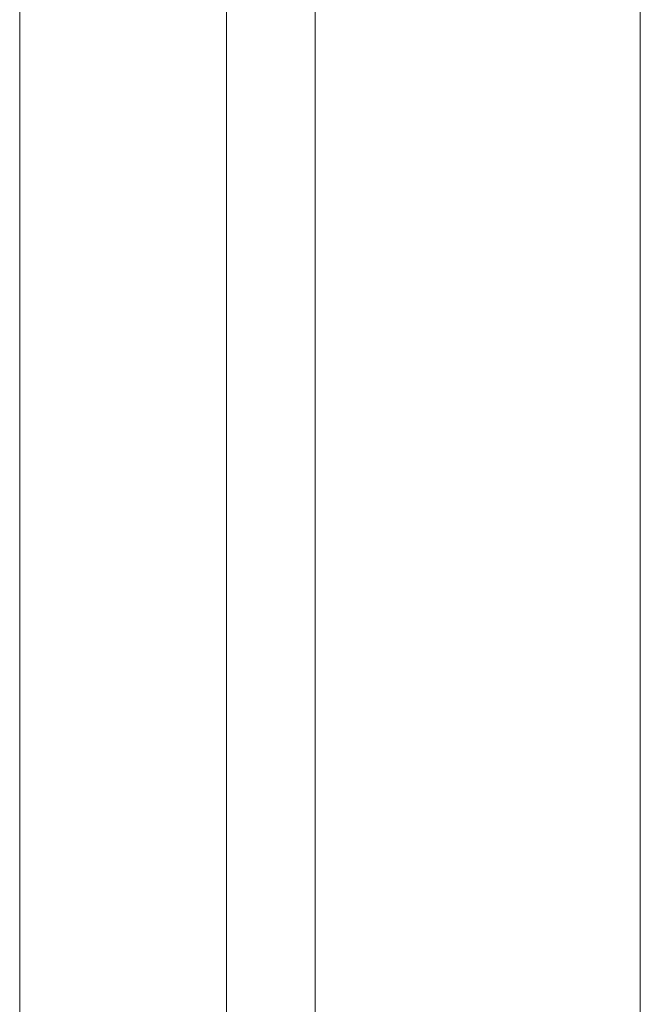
# Model space of a CAD drawing. Extents: x -289599 to -184549, y 66678 to 295474.
# Tile 194 of 256: x -265800 to -265590, y 72120 to 72454. Entities that reach past the tile are written whole.
import ezdxf

# ---------------------------------------------------------------- set-up
doc = ezdxf.new("R2010")
doc.units = 0
doc.header["$MEASUREMENT"] = 0
doc.linetypes.add('Wipeout_Contour', pattern=[1000, 0, -1000])
doc.layers.add('Arch wyposarzenie', color=8, linetype='Continuous')
doc.layers.add('Model Ściany', color=8, linetype='Continuous')
doc.layers.add('Arch wyposarzenie_Nr_Pióra__4', color=8, linetype='Continuous', lineweight=9)
doc.layers.add('Model Ściany_Nr_Pióra__87', color=8, linetype='Continuous', lineweight=20)

msp = doc.modelspace()

# ---------------------------------------------------------------- wipeouts: each hides what was drawn before it
at = {"color": 254, "linetype": 'Wipeout_Contour', "lineweight": 0, "ltscale": 4516282.06722514}
msp.add_wipeout([(-265624.79, 74318.5), (-265644.89, 74318.5), (-265644.89, 71753.65), (-265620.69, 71748.38), (-265599.41, 71719.53), (-265600.28, 71718.42), (-265589.89, 71705.18), (-265589.89, 72091.12), (-265617.03, 72099.59), (-265618.35, 72101.29), (-265616.21, 72103.42), (-265589.89, 72095.35), (-265589.89, 74338.77), (-265589.98, 74338.6)], dxfattribs=at).dxf.layer = 'Arch wyposarzenie'
at = {"color": 254, "linetype": 'Wipeout_Contour', "lineweight": 0, "ltscale": 2903697.074936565}
msp.add_wipeout([(-265799.89, 73993.5), (-265799.89, 71543.5), (-265729.89, 71543.5), (-265729.89, 71759.85), (-265749.85, 71786), (-265748.57, 71787.59), (-265745.03, 71788.38), (-265729.89, 71768.1), (-265729.89, 73993.5)], dxfattribs=at).dxf.layer = 'Model Ściany'

# ---------------------------------------------------------------- next in the draw order: linework, layer by layer
at = {"layer": 'Arch wyposarzenie_Nr_Pióra__4', "linetype": 'Continuous'}
msp.add_line((-265589.89, 74338.77), (-265589.89, 72095.35), dxfattribs=at)
at = {"layer": 'Model Ściany_Nr_Pióra__87', "linetype": 'Continuous'}
for p, q in [((-265799.89, 71533.5), (-265799.89, 73993.5)), ((-265729.89, 71768.1), (-265729.89, 73993.5))]:
    msp.add_line(p, q, dxfattribs=at)

# ---------------------------------------------------------------- next in the draw order: wipeouts: each hides what was drawn before it
at = {"color": 254, "linetype": 'Wipeout_Contour', "lineweight": 0, "ltscale": 6129099.712284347}
msp.add_wipeout([(-265699.79, 74338.6), (-265699.89, 74338.77), (-265699.89, 71756.18), (-265665.16, 71747.83), (-265666.88, 71754.22), (-265667.65, 71754.39), (-265667.74, 71757.04), (-265667.65, 71757.09), (-265676.8, 71790.98), (-265683.14, 71813.06), (-265693.59, 71829.63), (-265693.24, 71831.19), (-265689.75, 71832.08), (-265677.65, 71814.82), (-265670.18, 71790.22), (-265659.46, 71756.82), (-265644.89, 71753.65), (-265644.89, 74318.5), (-265664.98, 74318.5)], dxfattribs=at).dxf.layer = 'Arch wyposarzenie'

# ---------------------------------------------------------------- next in the draw order: linework, layer by layer
at = {"layer": 'Arch wyposarzenie_Nr_Pióra__4', "linetype": 'Continuous'}
msp.add_line((-265699.89, 74338.77), (-265699.89, 71756.18), dxfattribs=at)

doc.saveas('drawing.dxf')
